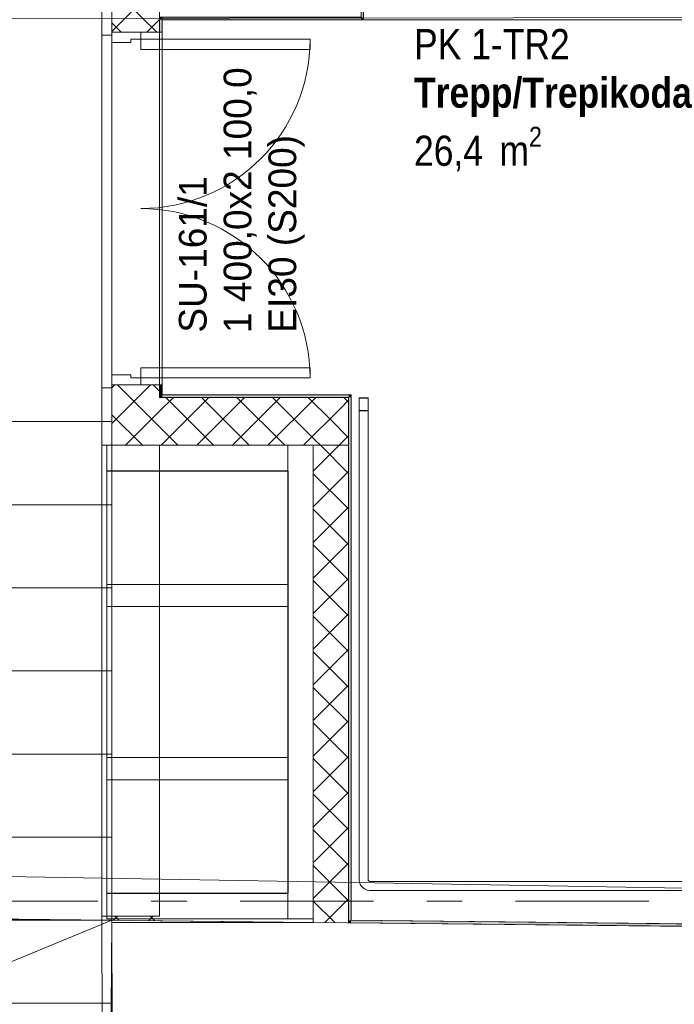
# Model space of a CAD drawing. Header units: millimetres. Extents: x 74467 to 235410, y -65 to 114857.
# Tile 202 of 256: x 130927 to 133526, y 67326 to 71236. Entities that reach past the tile are written whole.
import ezdxf
from ezdxf.enums import TextEntityAlignment as Align

# ---------------------------------------------------------------- set-up
doc = ezdxf.new("R2010")
doc.units = ezdxf.units.MM
doc.header["$MEASUREMENT"] = 0
for name, pattern in [('Katkend topelt', [1093.611073, 529.166651, -211.666656, 141.111112, -211.666656]), ('Katkend varjatud', [300, 200, -100]), ('Punktiir tihe', [176.388884, 0, -176.388884]), ('Putukavõrk', [130, 50, -80]), ('Wipeout_Contour', [1000, 0, -1000])]:
    doc.linetypes.add(name, pattern=pattern)
for name, color, linetype in [('00 Kunstikonkursi LÜ jaoks asendi 2D', 7, 'Continuous'), ('00 Teljed.AR', 7, 'Continuous'), ('1235 Vahelaed.AR', 7, 'Continuous'), ('1235 Vahelaed.VANA', 7, 'Continuous'), ('1237 Trepid.AR', 7, 'Continuous'), ('1311 Siseseinad.AR', 7, 'Continuous'), ('1311 Siseseinad.VANA', 7, 'Continuous'), ('1317 Käsipuud.SA', 7, 'Continuous'), ('1326 Seinapinnad.SA', 7, 'Continuous'), ('1331 Sisseehitatud sisustus.SA', 7, 'Continuous'), ('9350 Netopind.AR', 7, 'Continuous'), ('9350 Netopind.VANA', 7, 'Continuous'), ('I-WALL-____-OTLN.IFC Model', 7, 'Continuous'), ('Ruumi tekst', 7, 'Continuous'), ('Uks', 7, 'Continuous'), ('Ukse tähis', 7, 'Continuous')]:
    doc.layers.add(name, color=color, linetype=linetype)
doc.styles.add('GENERATED_STYLE_2', font='txt', dxfattribs={"width": 0.84})
doc.styles.add('GENERATED_STYLE_3', font='txt')
doc.styles.add('GENERATED_STYLE_4', font='txt', dxfattribs={"width": 0.84})
pattern_1 = [(45, (0, 0), (-70.71068, 70.71068), []), (135, (0, 0), (70.71068, 70.71068), [])]

# ---------------------------------------------------------------- blocks, each defined once
blk = doc.blocks.new('Slab_17_1', base_point=(126312.6, 71235.9))
at = {"color": 254, "linetype": 'Wipeout_Contour', "lineweight": 0, "ltscale": 2831097.235720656}
blk.add_wipeout([(129692.6, 71235.9), (126312.6, 71235.9), (126312.7, 69575.9), (129682.6, 69575.9), (129682.6, 69639.7), (131292.6, 69639.7), (131292.6, 67651), (132092.6, 67651), (133964.5, 67632.4), (133964.5, 67705.5), (134032.6, 67705.3), (134032.6, 69535.9), (133892.6, 69535.9), (133892.6, 69735.9), (133892.6, 71245.9), (133892.6, 71435.9), (132092.6, 71435.9), (132092.6, 71245.9), (129692.6, 71245.9)], dxfattribs=at).dxf.layer = '1235 Vahelaed.AR'
at = {"layer": '1235 Vahelaed.AR', "color": 7, "linetype": 'Continuous', "lineweight": 13, "flags": 128}
blk.add_lwpolyline([(133892.6, 71435.9), (133892.6, 71245.9), (133892.6, 69735.9), (133892.6, 69535.9), (134032.6, 69535.9), (134032.6, 67705.3), (133964.5, 67705.5), (133964.5, 67632.4), (132092.6, 67651), (131292.6, 67651), (131292.6, 69639.7), (129682.6, 69639.7), (129682.6, 69575.9), (126312.7, 69575.9)], dxfattribs=at)
blk = doc.blocks.new('Slab_34_1', base_point=(115881.5, 62115.1))
at = {"layer": '1235 Vahelaed.VANA', "color": 7, "linetype": 'Continuous', "lineweight": 13, "flags": 128}
blk.add_lwpolyline([(121482.6, 62696.5), (124000, 62696.5), (123999.9, 62029.9), (132092.6, 61996.9), (139189.4, 61968), (139176.4, 64392.2), (132889.4, 64392.2), (132926.5, 66920.9), (132092.6, 66939.2), (132092.6, 64545.4), (131493.9, 64545.4), (131485.1, 66945.8), (131287.7, 66947.2), (131292.6, 67659.7), (129692.7, 67676.9), (129687.7, 66958.3), (128548.4, 66966.2), (128548.4, 67121.4), (127873.5, 67121.4), (127873.2, 67146.3), (121610, 67284.6)], dxfattribs=at)
blk = doc.blocks.new('Slab_37_1', base_point=(116081.5, 62113))
at = {"color": 254, "linetype": 'Wipeout_Contour', "lineweight": 0, "ltscale": 3789517.066129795}
blk.add_wipeout([(116081.5, 62113), (118148.8, 62091.1), (118692.6, 62085.3), (118882.9, 62083.3), (121482.6, 62055.7), (121482.6, 62696.5), (124000, 62696.5), (123999.9, 62029.9), (132092.6, 61996.9), (132092.6, 64355.4), (131297.3, 64355.4), (131287.7, 66947.2), (131292.6, 67659.7), (129692.7, 67676.9), (129687.7, 66958.3), (128548.4, 66966.2), (128548.4, 67121.4), (127873.5, 67121.4), (127873.2, 67146.3), (126689.6, 67172.4), (122909.7, 67255.9), (121610, 67284.6), (120487.6, 67309.4), (118788, 67347), (117971.9, 67365), (116135.5, 67405.6), (116093.4, 65345.4)], dxfattribs=at).dxf.layer = '1235 Vahelaed.VANA'
at = {"layer": '1235 Vahelaed.VANA', "color": 7, "linetype": 'Continuous', "lineweight": 13, "flags": 128}
blk.add_lwpolyline([(129692.7, 67676.9), (131292.6, 67659.7), (131287.7, 66947.2), (131297.3, 64355.4), (132092.6, 64355.4), (132092.6, 61996.9), (123999.9, 62029.9)], dxfattribs=at)
blk = doc.blocks.new('Wall_6_1', base_point=(131482.6, 69545.9))
at = {"layer": '1311 Siseseinad.AR', "linetype": 'Continuous', "lineweight": 13, "true_color": 0x50504f}
h = blk.add_hatch(dxfattribs=at)
h.set_pattern_fill('Plokk_õõnesbetoon_0001', color=251, style=0, pattern_type=2)
h.set_pattern_definition(pattern_1)
h.paths.add_polyline_path([(131482.6, 69545.9), (132092.6, 69545.9), (132232.6, 69735.9), (131482.6, 69735.9)])
h = blk.add_hatch(dxfattribs=at)
h.set_pattern_fill('Plokk_õõnesbetoon_0001', color=251, style=0, pattern_type=2)
h.set_pattern_definition(pattern_1)
h.paths.add_polyline_path([(132092.6, 69545.9), (132232.6, 69545.9), (132232.6, 69735.9)])
h = blk.add_hatch(dxfattribs=at)
h.set_pattern_fill('Plokk_õõnesbetoon_0001', color=251, style=0, pattern_type=2)
h.set_pattern_definition(pattern_1)
h.paths.add_polyline_path([(132092.6, 69545.9), (132232.6, 69545.9), (132232.6, 69735.9)])
at = {"layer": '1311 Siseseinad.AR', "color": 7, "linetype": 'Continuous', "lineweight": 15}
blk.add_line((132232.6, 69545.9), (132092.6, 69545.9), dxfattribs=at)
blk.add_line((132232.6, 69545.9), (132092.6, 69545.9), dxfattribs=at)
at = {"layer": '1311 Siseseinad.AR', "color": 7, "linetype": 'Continuous', "lineweight": 15, "flags": 128}
for points in [[(132232.6, 69735.9), (131482.6, 69735.9)], [(131482.6, 69545.9), (132092.6, 69545.9)]]:
    blk.add_lwpolyline(points, dxfattribs=at)
at = {"layer": '1311 Siseseinad.AR', "color": 7, "linetype": 'Continuous', "lineweight": 13, "flags": 128}
blk.add_lwpolyline([(132232.6, 69735.9), (132232.6, 69545.9)], dxfattribs=at)
blk = doc.blocks.new('Wall_7_1', base_point=(132092.6, 69545.9))
at = {"layer": '1311 Siseseinad.AR', "linetype": 'Continuous', "lineweight": 13, "true_color": 0x50504f}
h = blk.add_hatch(dxfattribs=at)
h.set_pattern_fill('Plokk_õõnesbetoon_0001', color=251, style=0, pattern_type=2)
h.set_pattern_definition(pattern_1)
h.paths.add_polyline_path([(132092.6, 69545.9), (132092.6, 67651.1), (132232.6, 67649.6), (132232.6, 69545.9)])
at = {"layer": '1311 Siseseinad.AR', "color": 7, "linetype": 'Continuous', "lineweight": 15}
blk.add_line((132232.6, 69545.9), (132092.6, 69545.9), dxfattribs=at)
at = {"layer": '1311 Siseseinad.AR', "color": 7, "linetype": 'Continuous', "lineweight": 15, "flags": 128}
for points in [[(132232.6, 67701), (132232.6, 69735.9)], [(132092.6, 67701.5), (132092.6, 69545.9)]]:
    blk.add_lwpolyline(points, dxfattribs=at)
blk = doc.blocks.new('Trepp_Trepikoda_PK 1-TR2_2_1', base_point=(132392.6, 71235.9))
at = {"layer": '9350 Netopind.AR', "color": 7, "linetype": 'Continuous', "lineweight": 13, "flags": 128}
blk.add_lwpolyline([(131492.6, 71235.9), (131492.6, 69745.9), (132242.6, 69745.9), (132242.6, 67659.5), (133954.5, 67641.1), (133954.5, 67705.5), (139392.7, 67688.6), (139392.6, 69545.9), (139182.6, 69545.9), (139182.6, 69985.9), (139392.6, 69985.9), (139392.6, 71235.9)], close=True, dxfattribs=at)
at = {"layer": 'Ruumi tekst', "color": 7, "lineweight": 13, "char_height": 120, "attachment_point": 1}
for s, insert, style in [('\\A1;{\\pql;\\pt0,4600;\\fArial|b0|i0|c0|p34;PK 1-TR2\\fArial|b0|i0|c0|p34;\\A1{\\H.66x;\\S^  ;}\\fArial|b0|i0|c0|p34;\\fArial|b0|i0|c0|p34;\\A1{\\H.66x;\\S^  ;}}', (132492.6, 71198.8), 'GENERATED_STYLE_4'), ('\\A1;{\\pql;\\pt0,500;\\fArial|b1|i0|c0|p34;Trepp/Trepikoda\\fArial|b1|i0|c0|p34;\\A1{\\H.66x;\\S^  ;}\\fArial|b1|i0|c0|p34;\\fArial|b1|i0|c0|p34;\\A1{\\H.66x;\\S^  ;}}', (132492.6, 71006.3), 'GENERATED_STYLE_2'), ('\\A1;{\\pql;\\pt0,4600;\\fArial|b0|i0|c0|p34;26,4\\fArial|b0|i0|c0|p34;\\A1{\\H.66x;\\S^  ;}\\fArial|b0|i0|c0|p34; m\\fArial|b0|i0|c0|p34;\\A1{\\H.66x;\\S2^  ;}}', (132492.6, 70810.6), 'GENERATED_STYLE_4')]:
    blk.add_mtext(s, dxfattribs=dict(at, insert=insert, style=style))
blk = doc.blocks.new('Liikumisruum_RG 103_3_1', base_point=(96460.4, 94557))
at = {"layer": '9350 Netopind.AR', "color": 7, "linetype": 'Continuous', "lineweight": 13, "flags": 128}
blk.add_lwpolyline([(129702.6, 93185.9), (129702.6, 71235.9), (123739.6, 71235.9), (123739.6, 69725.9), (129705.6, 69725.9), (129705.6, 67676.8), (132092.6, 67651.1), (132092.6, 69545.9), (131292.6, 69545.9), (131292.6, 72785.9), (132092.6, 72785.9), (132092.6, 78875.9), (131292.6, 78875.9), (131292.6, 81535.9), (132092.6, 81535.9), (132092.6, 85125.9), (131292.6, 85125.9), (131292.6, 87785.9), (132092.6, 87785.9), (132092.6, 89925.9), (131292.6, 89925.9), (131292.6, 93195.9)], dxfattribs=at)
blk = doc.blocks.new('Liikumisruum_PK 101_14_1', base_point=(117048, 67372.4))
at = {"layer": '9350 Netopind.VANA', "color": 7, "linetype": 'Continuous', "lineweight": 13, "flags": 128}
blk.add_lwpolyline([(129452.6, 62007.7), (132052.4, 61997.1), (132052.6, 64315.4), (131302.6, 64315.4), (131287.7, 66947.2), (131292.6, 67659.7), (131262.6, 67660), (129705.7, 67676.8)], dxfattribs=at)
blk = doc.blocks.new('Slab_275_1', base_point=(131272.7, 69443.4))
at = {"layer": '1331 Sisseehitatud sisustus.SA', "color": 253, "linetype": 'Continuous', "lineweight": 13, "true_color": 0xa5a6a4, "flags": 128}
blk.add_lwpolyline([(131272.7, 69443.4), (131272.7, 68992.9), (131992.6, 68992.9), (131992.6, 69443.4)], close=True, dxfattribs=at)
blk = doc.blocks.new('Slab_276_1', base_point=(131991.2, 69545.9))
at = {"layer": '1331 Sisseehitatud sisustus.SA', "color": 253, "linetype": 'Continuous', "lineweight": 13, "true_color": 0xa5a6a4, "flags": 128}
blk.add_lwpolyline([(131991.2, 69545.9), (131991.2, 67665.9), (132092.6, 67665.9), (132092.6, 69545.9)], close=True, dxfattribs=at)
blk = doc.blocks.new('Slab_277_1', base_point=(131272.7, 67665.9))
at = {"layer": '1331 Sisseehitatud sisustus.SA', "color": 253, "linetype": 'Continuous', "lineweight": 13, "true_color": 0xa5a6a4, "flags": 128}
blk.add_lwpolyline([(131272.7, 67665.9), (131991.2, 67665.9), (131991.2, 67766.4), (131272.7, 67766.4)], close=True, dxfattribs=at)
blk = doc.blocks.new('Slab_278_1', base_point=(131272.7, 69444.4))
at = {"layer": '1331 Sisseehitatud sisustus.SA', "color": 253, "linetype": 'Continuous', "lineweight": 13, "true_color": 0xa5a6a4, "flags": 128}
blk.add_lwpolyline([(131272.7, 69444.4), (131991.2, 69444.4), (131991.2, 69545.9), (131272.7, 69545.9)], close=True, dxfattribs=at)
blk = doc.blocks.new('Slab_279_1', base_point=(131272.7, 69443.4))
at = {"layer": '1331 Sisseehitatud sisustus.SA', "color": 253, "linetype": 'Continuous', "lineweight": 13, "true_color": 0xa5a6a4, "flags": 128}
blk.add_lwpolyline([(131272.7, 69443.4), (131272.7, 67767.4), (131992.6, 67767.4), (131992.6, 69443.4)], close=True, dxfattribs=at)
blk = doc.blocks.new('Slab_280_1', base_point=(131272.7, 68217.9))
at = {"layer": '1331 Sisseehitatud sisustus.SA', "color": 253, "linetype": 'Continuous', "lineweight": 13, "true_color": 0xa5a6a4, "flags": 128}
blk.add_lwpolyline([(131272.7, 68217.9), (131272.7, 67767.4), (131992.6, 67767.4), (131992.6, 68217.9)], close=True, dxfattribs=at)
blk = doc.blocks.new('Slab_281_1', base_point=(131272.7, 68905.3))
at = {"layer": '1331 Sisseehitatud sisustus.SA', "color": 253, "linetype": 'Continuous', "lineweight": 13, "true_color": 0xa5a6a4, "flags": 128}
blk.add_lwpolyline([(131272.7, 68905.3), (131272.7, 68305.5), (131992.6, 68305.5), (131992.6, 68905.3)], close=True, dxfattribs=at)
blk = doc.blocks.new('Opening_43_1')
at = {"layer": '1326 Seinapinnad.SA', "color": 7, "linetype": 'Continuous', "lineweight": 13, "flags": 128}
for points in [[(131482.6, 71185.9), (131482.6, 69785.9)], [(131492.6, 69785.9), (131492.6, 71185.9)]]:
    blk.add_lwpolyline(points, dxfattribs=at)
at = {"layer": '1326 Seinapinnad.SA', "color": 7, "linetype": 'Continuous', "lineweight": 15, "flags": 128}
for points in [[(131492.6, 71185.9), (131482.6, 71185.9)], [(131482.6, 69785.9), (131492.6, 69785.9)]]:
    blk.add_lwpolyline(points, dxfattribs=at)
blk = doc.blocks.new('Opening_57_1')
at = {"layer": '1311 Siseseinad.AR', "color": 7, "linetype": 'Continuous', "lineweight": 13, "flags": 128}
for points in [[(131253.6, 69545.9), (131253.6, 67676.4)], [(131482.6, 67676.4), (131482.6, 69545.9)]]:
    blk.add_lwpolyline(points, dxfattribs=at)
at = {"layer": '1311 Siseseinad.AR', "color": 7, "linetype": 'Continuous', "lineweight": 15, "flags": 128}
for points in [[(131269.6, 69545.9), (131253.6, 69545.9)], [(131292.6, 69545.9), (131269.6, 69545.9)], [(131482.6, 69545.9), (131292.6, 69545.9)], [(131253.6, 67676.4), (131269.6, 67676.4)], [(131269.6, 67676.4), (131292.6, 67676.4)], [(131292.6, 67676.4), (131482.6, 67676.4)]]:
    blk.add_lwpolyline(points, dxfattribs=at)
blk = doc.blocks.new('Opening_129_1')
at = {"layer": '1331 Sisseehitatud sisustus.SA', "color": 253, "linetype": 'Continuous', "lineweight": 13, "true_color": 0xa5a6a4, "flags": 128}
for points in [[(131269.6, 71174.1), (131253.6, 71174.1)], [(131253.6, 71174.1), (131253.6, 69774.1)], [(131292.6, 71174.1), (131269.6, 71174.1)], [(131292.6, 69774.1), (131292.6, 71174.1)], [(131253.6, 69774.1), (131269.6, 69774.1)], [(131269.6, 69774.1), (131292.6, 69774.1)]]:
    blk.add_lwpolyline(points, dxfattribs=at)
blk = doc.blocks.new('Double Door 24_3')
at = {"layer": 'Uks', "color": 7, "linetype": 'Continuous', "lineweight": 13}
for p, q in [((-672, 672), (-672, 0)), ((-632, 672), (-672, 672)), ((-632, 0), (-632, 672)), ((632, 0), (632, 672)), ((632, 672), (672, 672)), ((672, 672), (672, 0)), ((-700, 75), (-700, 0)), ((700, 75), (700, 0)), ((-700, 0), (-700, -115)), ((-700, 0), (-700, -115)), ((-672, 0), (-632, 0)), ((672, 0), (632, 0)), ((700, 0), (700, -115)), ((700, 0), (700, -115))]:
    blk.add_line(p, q, dxfattribs=at)
at = {"layer": 'Uks', "color": 7, "linetype": 'Continuous', "lineweight": 15}
for p, q in [((-672, 0), (-700, 0)), ((-700, 0), (-700, -115)), ((-672, -40), (-672, 0)), ((700, 0), (672, 0)), ((672, 0), (672, -40)), ((700, -115), (700, 0)), ((-660, -40), (-672, -40)), ((-660, -115), (-660, -40)), ((672, -40), (660, -40)), ((660, -40), (660, -115)), ((-700, -115), (-660, -115)), ((660, -115), (700, -115))]:
    blk.add_line(p, q, dxfattribs=at)
at = {"layer": 'Uks', "color": 7, "linetype": 'Continuous', "lineweight": 13}
for centre, start, end in [((-672, 0), 0, 90), ((672, 0), 90, 180)]:
    blk.add_arc(centre, 672, start, end, dxfattribs=at)
blk = doc.blocks.new('Door Stamp 24')
at = {"layer": 'Ukse tähis', "color": 7, "lineweight": 13, "style": 'GENERATED_STYLE_2'}
for tag, p in [('AC_WIDO_ID', (-460.3, -326.6)), ('AC_TextStyle_4', (-460.3, -506))]:
    blk.add_attdef(tag, text='', height=110, dxfattribs=at).set_placement(p, align=Align.TOP_LEFT)
blk = doc.blocks.new('Wall_66_1', base_point=(131482.6, 71435.9))
at = {"layer": '1311 Siseseinad.AR', "linetype": 'Continuous', "lineweight": 13, "true_color": 0x50504f}
h = blk.add_hatch(dxfattribs=at)
h.set_pattern_fill('Plokk_õõnesbetoon_0001', color=251, style=0, pattern_type=2)
h.set_pattern_definition(pattern_1)
h.paths.add_polyline_path([(131482.6, 71435.9), (131292.6, 71435.9), (131292.6, 71245.9), (131482.6, 71245.9)])
h = blk.add_hatch(dxfattribs=at)
h.set_pattern_fill('Plokk_õõnesbetoon_0001', color=251, style=0, pattern_type=2)
h.set_pattern_definition(pattern_1)
h.paths.add_polyline_path([(131292.6, 71245.9), (131292.6, 71185.9), (131482.6, 71185.9), (131482.6, 71245.9)])
h = blk.add_hatch(dxfattribs=at)
h.set_pattern_fill('Plokk_õõnesbetoon_0001', color=251, style=0, pattern_type=2)
h.set_pattern_definition(pattern_1)
h.paths.add_polyline_path([(131482.6, 69785.9), (131292.6, 69785.9), (131292.6, 69735.9), (131482.6, 69735.9)])
at = {"layer": '1311 Siseseinad.AR', "color": 7, "linetype": 'Continuous', "lineweight": 13}
for p, q in [((131407.6, 71185.9), (131292.6, 71185.9)), ((131482.6, 71185.9), (131407.6, 71185.9)), ((131407.6, 69785.9), (131292.6, 69785.9)), ((131482.6, 69785.9), (131407.6, 69785.9))]:
    blk.add_line(p, q, dxfattribs=at)
at = {"layer": '1311 Siseseinad.AR', "color": 7, "linetype": 'Continuous', "lineweight": 15, "flags": 128}
for points in [[(131292.6, 71245.9), (131292.6, 71185.9)], [(131482.6, 71185.9), (131482.6, 71245.9)], [(131292.6, 69785.9), (131292.6, 69735.9)], [(131482.6, 69735.9), (131482.6, 69785.9)]]:
    blk.add_lwpolyline(points, dxfattribs=at)
at = {"layer": 'I-WALL-____-OTLN.IFC Model', "color": 7, "linetype": 'Continuous', "lineweight": 15}
for p, q in [((131292.6, 71435.9), (131292.6, 71245.9)), ((131482.6, 71245.9), (131482.6, 71435.9))]:
    blk.add_line(p, q, dxfattribs=at)
at = {"layer": 'Uks', "color": 7, "linetype": 'Continuous', "lineweight": 13, "zscale": 1000, "rotation": 270}
blk.add_blockref('Double Door 24_3', (131407.6, 70485.9), dxfattribs=at)
at = {"layer": 'Ukse tähis', "color": 7, "lineweight": 13}
ref = blk.add_blockref('Door Stamp 24', (131482.6, 70485.9), dxfattribs=dict(at, rotation=270))
ref.add_attrib('AC_TextStyle_4', '1\xa0400,0x2\xa0100,0', dxfattribs={"color": 7, "lineweight": 13, "height": 110, "rotation": 90, "style": 'GENERATED_STYLE_2'}).set_placement((131736.8, 69991.6), align=Align.TOP_LEFT)
ref.add_attrib('AC_WIDO_ID', 'SU-161/1', dxfattribs={"color": 7, "lineweight": 13, "height": 110, "rotation": 90, "style": 'GENERATED_STYLE_2'}).set_placement((131558.8, 69993), align=Align.TOP_LEFT)
ref.add_attrib('DUMMY_228', 'EI30 (S200)', dxfattribs={"color": 7, "lineweight": 13, "height": 110, "rotation": 90, "style": 'GENERATED_STYLE_2'}).set_placement((131914.7, 69993), align=Align.TOP_LEFT)
blk = doc.blocks.new('Wall_278_1', base_point=(132282.6, 73195.9))
at = {"layer": '1326 Seinapinnad.SA', "linetype": 'Continuous', "lineweight": 0, "true_color": 0xfefefe}
for points in [[(132292.6, 71245.9), (132292.6, 73185.9), (132282.6, 73185.9), (132282.6, 71245.9)], [(132282.6, 71235.9), (132292.6, 71235.9), (132282.6, 71245.9)], [(132292.6, 71245.9), (132282.6, 71245.9), (132292.6, 71235.9)]]:
    blk.add_hatch(color=7, dxfattribs=at).paths.add_polyline_path(points)
at = {"layer": '1326 Seinapinnad.SA', "color": 7, "linetype": 'Continuous', "lineweight": 15, "flags": 128}
for points in [[(132282.6, 73185.9), (132282.6, 71245.9)], [(132292.6, 71245.9), (132292.6, 73185.9)], [(132292.6, 71235.9), (132282.6, 71235.9)]]:
    blk.add_lwpolyline(points, dxfattribs=at)
blk = doc.blocks.new('Wall_295_1', base_point=(131292.6, 67659.7))
at = {"layer": '1331 Sisseehitatud sisustus.SA', "color": 253, "linetype": 'Continuous', "lineweight": 13, "true_color": 0xa5a6a4, "flags": 128}
for points in [[(131253.6, 69774.1), (131253.6, 69545.9)], [(131292.6, 69545.9), (131292.6, 69774.1)], [(131253.6, 67676.4), (131253.6, 67659.7)], [(131269.6, 67659.7), (131253.6, 67659.7)], [(131292.6, 67659.7), (131269.6, 67659.7)], [(131292.6, 67659.7), (131292.6, 67676.4)]]:
    blk.add_lwpolyline(points, dxfattribs=at)
blk = doc.blocks.new('Wall_365_1', base_point=(132282.6, 71245.9))
at = {"layer": '1326 Seinapinnad.SA', "linetype": 'Continuous', "lineweight": 0, "true_color": 0xfefefe}
for points in [[(131482.6, 71235.9), (131492.6, 71235.9), (131482.6, 71245.9)], [(131482.6, 71245.9), (131492.6, 71235.9), (131492.6, 71245.9)], [(131492.6, 71235.9), (132282.6, 71235.9), (132282.6, 71245.9), (131492.6, 71245.9)]]:
    blk.add_hatch(color=7, dxfattribs=at).paths.add_polyline_path(points)
at = {"layer": '1326 Seinapinnad.SA', "color": 7, "linetype": 'Continuous', "lineweight": 15, "flags": 128}
for points in [[(131482.6, 71245.9), (131482.6, 71235.9)], [(132282.6, 71245.9), (131482.6, 71245.9)], [(131492.6, 71235.9), (132282.6, 71235.9)]]:
    blk.add_lwpolyline(points, dxfattribs=at)
blk = doc.blocks.new('Wall_366_1', base_point=(131482.6, 71245.9))
at = {"layer": '1326 Seinapinnad.SA', "linetype": 'Continuous', "lineweight": 0, "true_color": 0xfefefe}
for points in [[(131492.6, 71235.9), (131482.6, 71235.9), (131482.6, 71185.9), (131492.6, 71185.9)], [(131482.6, 69785.9), (131482.6, 69745.9), (131492.6, 69745.9), (131492.6, 69785.9)], [(131492.6, 69745.9), (131482.6, 69735.9), (131492.6, 69735.9)], [(131482.6, 69735.9), (131492.6, 69745.9), (131482.6, 69745.9)]]:
    blk.add_hatch(color=7, dxfattribs=at).paths.add_polyline_path(points)
at = {"layer": '1326 Seinapinnad.SA', "color": 7, "linetype": 'Continuous', "lineweight": 15, "flags": 128}
for points in [[(131482.6, 71235.9), (131482.6, 71185.9)], [(131492.6, 71185.9), (131492.6, 71235.9)], [(131482.6, 69785.9), (131482.6, 69735.9)], [(131492.6, 69745.9), (131492.6, 69785.9)], [(131482.6, 69735.9), (131492.6, 69735.9)]]:
    blk.add_lwpolyline(points, dxfattribs=at)
blk = doc.blocks.new('Wall_367_1', base_point=(131482.6, 69735.9))
at = {"layer": '1326 Seinapinnad.SA', "linetype": 'Continuous', "lineweight": 0, "true_color": 0xfefefe}
for points in [[(132232.6, 69745.9), (131492.6, 69745.9), (131492.6, 69735.9), (132232.6, 69735.9)], [(132232.6, 69735.9), (132242.6, 69735.9), (132242.6, 69745.9)], [(132242.6, 69745.9), (132232.6, 69745.9), (132232.6, 69735.9)]]:
    blk.add_hatch(color=7, dxfattribs=at).paths.add_polyline_path(points)
at = {"layer": '1326 Seinapinnad.SA', "color": 7, "linetype": 'Continuous', "lineweight": 15, "flags": 128}
for points in [[(132242.6, 69745.9), (131492.6, 69745.9)], [(131492.6, 69735.9), (132232.6, 69735.9)], [(132242.6, 69745.9), (132242.6, 69735.9)]]:
    blk.add_lwpolyline(points, dxfattribs=at)
blk = doc.blocks.new('Wall_368_1', base_point=(132232.6, 69735.9))
at = {"layer": '1326 Seinapinnad.SA', "linetype": 'Continuous', "lineweight": 0, "true_color": 0xfefefe}
for points in [[(132242.6, 67659.5), (132242.6, 69735.9), (132232.6, 69735.9), (132232.6, 67659.6)], [(132232.6, 67649.7), (132232.8, 67649.7), (132242.6, 67659.5), (132232.6, 67659.6)], [(132242.6, 67659.5), (132232.6, 67649.6), (132242.6, 67649.5)], [(132232.6, 67649.7), (132232.6, 67649.6), (132232.8, 67649.7)]]:
    blk.add_hatch(color=7, dxfattribs=at).paths.add_polyline_path(points)
at = {"layer": '1326 Seinapinnad.SA', "color": 7, "linetype": 'Continuous', "lineweight": 15, "flags": 128}
for points in [[(132232.6, 69735.9), (132232.6, 67649.6)], [(132242.6, 67659.5), (132242.6, 69735.9)], [(132232.6, 67649.6), (132242.6, 67649.5)]]:
    blk.add_lwpolyline(points, dxfattribs=at)
blk = doc.blocks.new('Wall_369_1', base_point=(132232.6, 67649.6))
at = {"layer": '1326 Seinapinnad.SA', "linetype": 'Continuous', "lineweight": 0, "true_color": 0xfefefe}
blk.add_hatch(color=7, dxfattribs=at).paths.add_polyline_path([(132242.6, 67649.5), (133883, 67631.8), (133883.1, 67641.8), (132242.6, 67659.5)])
at = {"layer": '1326 Seinapinnad.SA', "color": 7, "linetype": 'Continuous', "lineweight": 15, "flags": 128}
for points in [[(133883.1, 67641.8), (132242.6, 67659.5)], [(132242.6, 67649.5), (133883, 67631.8)]]:
    blk.add_lwpolyline(points, dxfattribs=at)
blk = doc.blocks.new('Wall_646_1', base_point=(131482.6, 69735.9))
at = {"layer": '1311 Siseseinad.AR', "linetype": 'Continuous', "lineweight": 13, "true_color": 0x50504f}
h = blk.add_hatch(dxfattribs=at)
h.set_pattern_fill('Plokk_õõnesbetoon_0001', color=251, style=0, pattern_type=2)
h.set_pattern_definition(pattern_1)
h.paths.add_polyline_path([(131482.6, 69735.9), (131292.6, 69735.9), (131292.6, 69545.9), (131482.6, 69545.9)])
h = blk.add_hatch(dxfattribs=at)
h.set_pattern_fill('Plokk_õõnesbetoon_0001', color=251, style=0, pattern_type=2)
h.set_pattern_definition(pattern_1)
h.paths.add_polyline_path([(131482.6, 67676.4), (131292.6, 67676.4), (131292.6, 67659.7), (131482.6, 67657.7)])
at = {"layer": '1311 Siseseinad.AR', "color": 7, "linetype": 'Continuous', "lineweight": 15, "flags": 128}
blk.add_lwpolyline([(131292.6, 69545.9), (131292.6, 69735.9)], dxfattribs=at)
blk = doc.blocks.new('Simple Door Opening_4')
at = {"layer": 'Uks', "color": 7, "linetype": 'Continuous', "lineweight": 15}
for p, q in [((-800, 0), (-800, -712.6)), ((800, 0), (800, -718.7))]:
    blk.add_line(p, q, dxfattribs=at)
at = {"layer": 'Uks', "color": 7, "linetype": 'Katkend varjatud', "lineweight": 13}
for p, q in [((800, 0), (-800, 0)), ((-800, -712.6), (800, -718.7))]:
    blk.add_line(p, q, dxfattribs=at)
blk = doc.blocks.new('Wall_697_1', base_point=(139716.6, 67676.9))
at = {"layer": '1311 Siseseinad.VANA', "color": 7, "linetype": 'Continuous', "lineweight": 15}
blk.add_line((131287.7, 66947.2), (131292.6, 67659.7), dxfattribs=at)
at = {"layer": '1311 Siseseinad.VANA', "color": 7, "linetype": 'Continuous', "lineweight": 15, "flags": 128}
for points in [[(132092.6, 67651.1), (131482.6, 67657.7)], [(133964.5, 67630.9), (132232.6, 67649.6)]]:
    blk.add_lwpolyline(points, dxfattribs=at)
at = {"layer": 'Uks', "color": 7, "linetype": 'Continuous', "lineweight": 13, "zscale": 1000, "rotation": 179.6017717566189}
blk.add_blockref('Simple Door Opening_4', (130487.7, 66952.7), dxfattribs=at)
blk = doc.blocks.new('Wall_751_1', base_point=(131292.6, 67659.7))
at = {"layer": '1331 Sisseehitatud sisustus.SA', "color": 253, "linetype": 'Continuous', "lineweight": 13, "true_color": 0xa5a6a4, "flags": 128}
for points in [[(131292.6, 67659.7), (131252.6, 67659.6)], [(131252.6, 67659.6), (131262.6, 64705.4)], [(131302.6, 64705.4), (131292.6, 67659.7)]]:
    blk.add_lwpolyline(points, dxfattribs=at)
blk = doc.blocks.new('Wall_896_1', base_point=(131292.6, 71174.1))
at = {"layer": '1331 Sisseehitatud sisustus.SA', "color": 253, "linetype": 'Continuous', "lineweight": 13, "true_color": 0xa5a6a4, "flags": 128}
for points in [[(131269.6, 72820.9), (131253.6, 72820.9)], [(131253.6, 72820.9), (131253.6, 71174.1)], [(131292.6, 72820.9), (131269.6, 72820.9)], [(131292.6, 71174.1), (131292.6, 72820.9)]]:
    blk.add_lwpolyline(points, dxfattribs=at)
blk = doc.blocks.new('Railing_2_1')
at = {"layer": '1317 Käsipuud.SA', "color": 7, "linetype": 'Continuous', "lineweight": 13}
for p, q in [((132310.1, 69732.3), (132275.1, 69732.3)), ((132275.1, 69732.3), (132275.1, 69382.3)), ((132310.1, 69382.3), (132310.1, 69732.3)), ((132310.1, 69682.3), (132275.1, 69682.3)), ((132275.1, 69682.3), (132275.1, 69382.3)), ((132310.1, 69382.3), (132310.1, 69682.3)), ((132275.1, 69382.3), (132275.1, 67861.9)), ((132275.1, 69382.3), (132275.1, 67861.9)), ((132310.1, 67861.9), (132310.1, 69382.3)), ((132310.1, 67861.9), (132310.1, 69382.3)), ((132275.1, 67861.9), (132275.1, 67845.9)), ((132275.1, 67861.9), (132275.1, 67845.9)), ((132275.1, 67845.9), (132275.1, 67819.7)), ((132275.1, 67845.9), (132275.1, 67819.7)), ((132310.1, 67845.9), (132310.1, 67861.9)), ((132310.1, 67845.9), (132310.1, 67861.9)), ((132310.1, 67822), (132310.1, 67845.9)), ((132310.1, 67822), (132310.1, 67845.9)), ((132275.1, 67819.7), (132276.4, 67809.8)), ((132275.1, 67819.7), (132276.4, 67809.8)), ((132276.4, 67809.8), (132277.5, 67807.2)), ((132276.4, 67809.8), (132277.5, 67807.2)), ((132277.5, 67807.2), (132280.7, 67799.6)), ((132277.5, 67807.2), (132280.7, 67799.6)), ((132310.3, 67820.8), (132310.1, 67822)), ((132310.3, 67820.8), (132310.1, 67822)), ((132310.5, 67819), (132310.3, 67820.8)), ((132310.5, 67819), (132310.3, 67820.8)), ((132311.3, 67817.2), (132310.5, 67819)), ((132311.3, 67817.2), (132310.5, 67819)), ((132312.4, 67815.7), (132311.3, 67817.2)), ((132312.4, 67815.7), (132311.3, 67817.2)), ((132314, 67814.5), (132312.4, 67815.7)), ((132314, 67814.5), (132312.4, 67815.7)), ((132315.7, 67813.8), (132314, 67814.5)), ((132315.7, 67813.8), (132314, 67814.5)), ((132318.8, 67813.4), (132315.7, 67813.8)), ((132318.8, 67813.4), (132315.7, 67813.8)), ((132333.7, 67813.4), (132318.8, 67813.4)), ((132333.7, 67813.4), (132318.8, 67813.4)), ((134185.1, 67813.4), (132333.7, 67813.4)), ((134185.1, 67813.4), (132333.7, 67813.4)), ((134197.6, 67813.4), (134185.1, 67813.4)), ((134197.6, 67813.4), (134185.1, 67813.4)), ((134222.6, 67813.4), (134197.6, 67813.4)), ((134222.6, 67813.4), (134197.6, 67813.4)), ((134247.6, 67813.4), (134222.6, 67813.4)), ((134247.6, 67813.4), (134222.6, 67813.4)), ((134260.1, 67813.4), (134247.6, 67813.4)), ((134260.1, 67813.4), (134247.6, 67813.4)), ((137087.6, 67813.4), (134260.1, 67813.4)), ((137087.6, 67813.4), (134260.1, 67813.4)), ((137364.7, 67813.4), (137087.6, 67813.4)), ((137410.9, 67813.4), (137087.6, 67813.4)), ((137364.7, 67778.4), (137364.7, 67813.4)), ((137410.9, 67778.4), (137410.9, 67813.4)), ((132280.7, 67799.6), (132287.5, 67790.7)), ((132280.7, 67799.6), (132287.5, 67790.7)), ((132287.5, 67790.7), (132296.3, 67783.9)), ((132287.5, 67790.7), (132296.3, 67783.9)), ((132296.3, 67783.9), (132306.6, 67779.7)), ((132296.3, 67783.9), (132306.6, 67779.7)), ((132306.6, 67779.7), (132316.5, 67778.4)), ((132306.6, 67779.7), (132316.5, 67778.4)), ((132316.5, 67778.4), (132317.6, 67778.4)), ((132316.5, 67778.4), (132317.6, 67778.4)), ((132317.6, 67778.4), (132333.7, 67778.4)), ((132317.6, 67778.4), (132333.7, 67778.4)), ((132333.7, 67778.4), (134185.1, 67778.4)), ((132333.7, 67778.4), (134185.1, 67778.4)), ((134185.1, 67778.4), (134197.6, 67778.4)), ((134185.1, 67778.4), (134197.6, 67778.4)), ((134197.6, 67778.4), (134222.6, 67778.4)), ((134197.6, 67778.4), (134222.6, 67778.4)), ((134222.6, 67778.4), (134247.6, 67778.4)), ((134222.6, 67778.4), (134247.6, 67778.4)), ((134247.6, 67778.4), (134260.1, 67778.4)), ((134247.6, 67778.4), (134260.1, 67778.4)), ((134260.1, 67778.4), (137087.6, 67778.4)), ((134260.1, 67778.4), (137087.6, 67778.4)), ((137087.6, 67778.4), (137364.7, 67778.4)), ((137087.6, 67778.4), (137410.9, 67778.4))]:
    blk.add_line(p, q, dxfattribs=at)
blk = doc.blocks.new('Railing_3_1')
at = {"layer": '1317 Käsipuud.SA', "color": 7, "linetype": 'Continuous', "lineweight": 13}
for p, q in [((132310.1, 69734.3), (132275.1, 69734.3)), ((132275.1, 69734.3), (132275.1, 69384.3)), ((132310.1, 69384.3), (132310.1, 69734.3)), ((132310.1, 69684.3), (132275.1, 69684.3)), ((132275.1, 69684.3), (132275.1, 69384.3)), ((132310.1, 69384.3), (132310.1, 69684.3)), ((132275.1, 69384.3), (132275.1, 67861.9)), ((132275.1, 69384.3), (132275.1, 67861.9)), ((132310.1, 67861.9), (132310.1, 69384.3)), ((132310.1, 67861.9), (132310.1, 69384.3)), ((132275.1, 67861.9), (132275.1, 67845.9)), ((132275.1, 67861.9), (132275.1, 67845.9)), ((132275.1, 67845.9), (132275.1, 67819.7)), ((132275.1, 67845.9), (132275.1, 67819.7)), ((132310.1, 67845.9), (132310.1, 67861.9)), ((132310.1, 67845.9), (132310.1, 67861.9)), ((132310.1, 67822), (132310.1, 67845.9)), ((132310.1, 67822), (132310.1, 67845.9)), ((132275.1, 67819.7), (132276.4, 67809.8)), ((132275.1, 67819.7), (132276.4, 67809.8)), ((132276.4, 67809.8), (132277.5, 67807.2)), ((132276.4, 67809.8), (132277.5, 67807.2)), ((132277.5, 67807.2), (132280.7, 67799.6)), ((132277.5, 67807.2), (132280.7, 67799.6)), ((132310.3, 67820.8), (132310.1, 67822)), ((132310.3, 67820.8), (132310.1, 67822)), ((132310.5, 67819), (132310.3, 67820.8)), ((132310.5, 67819), (132310.3, 67820.8)), ((132311.3, 67817.2), (132310.5, 67819)), ((132311.3, 67817.2), (132310.5, 67819)), ((132312.4, 67815.7), (132311.3, 67817.2)), ((132312.4, 67815.7), (132311.3, 67817.2)), ((132314, 67814.5), (132312.4, 67815.7)), ((132314, 67814.5), (132312.4, 67815.7)), ((132315.7, 67813.8), (132314, 67814.5)), ((132315.7, 67813.8), (132314, 67814.5)), ((132318.8, 67813.4), (132315.7, 67813.8)), ((132318.8, 67813.4), (132315.7, 67813.8)), ((132333.7, 67813.4), (132318.8, 67813.4)), ((132333.7, 67813.4), (132318.8, 67813.4)), ((134130.1, 67813.4), (132333.7, 67813.4)), ((134130.1, 67813.4), (132333.7, 67813.4)), ((132280.7, 67799.6), (132287.5, 67790.7)), ((132280.7, 67799.6), (132287.5, 67790.7)), ((132287.5, 67790.7), (132296.3, 67783.9)), ((132287.5, 67790.7), (132296.3, 67783.9)), ((132296.3, 67783.9), (132306.6, 67779.7)), ((132296.3, 67783.9), (132306.6, 67779.7)), ((132306.6, 67779.7), (132316.5, 67778.4)), ((132306.6, 67779.7), (132316.5, 67778.4)), ((132316.5, 67778.4), (132317.6, 67778.4)), ((132316.5, 67778.4), (132317.6, 67778.4)), ((132317.6, 67778.4), (132333.7, 67778.4)), ((132317.6, 67778.4), (132333.7, 67778.4)), ((132333.7, 67778.4), (134130.1, 67778.4)), ((132333.7, 67778.4), (134130.1, 67778.4))]:
    blk.add_line(p, q, dxfattribs=at)
blk = doc.blocks.new('Stair_5_1')
at = {"layer": '1237 Trepid.AR', "linetype": 'Continuous', "lineweight": 0, "true_color": 0x000000}
blk.add_hatch(color=178, dxfattribs=at).paths.add_polyline_path([(130455.1, 69639.7, 1), (130530.1, 69639.7, 1)])
at = {"layer": '1237 Trepid.AR', "color": 7, "linetype": 'Continuous', "lineweight": 13}
for p, q in [((131292.6, 69639.7), (129692.6, 69639.7)), ((129692.6, 69639.7), (129692.6, 67329.7)), ((131292.6, 69639.7), (129692.6, 69639.7)), ((129692.6, 69639.7), (129692.6, 69309.7)), ((130492.6, 69639.7), (130492.6, 69309.7)), ((131292.6, 67329.7), (131292.6, 69639.7)), ((131292.6, 69309.7), (131292.6, 69639.7)), ((131292.6, 69309.7), (129692.6, 69309.7)), ((129692.6, 69309.7), (131292.6, 69309.7)), ((131292.6, 69309.7), (129692.6, 69309.7)), ((129692.6, 69309.7), (129692.6, 68979.7)), ((130492.6, 69309.7), (130492.6, 67659.7)), ((131292.6, 68979.7), (131292.6, 69309.7)), ((131292.6, 68979.7), (129692.6, 68979.7)), ((129692.6, 68979.7), (131292.6, 68979.7)), ((131292.6, 68979.7), (129692.6, 68979.7)), ((129692.6, 68979.7), (129692.6, 68649.7)), ((131292.6, 68649.7), (131292.6, 68979.7)), ((131292.6, 68649.7), (129692.6, 68649.7)), ((129692.6, 68649.7), (131292.6, 68649.7)), ((131292.6, 68649.7), (129692.6, 68649.7)), ((129692.6, 68649.7), (129692.6, 68319.7)), ((131292.6, 68319.7), (131292.6, 68649.7)), ((131292.6, 68319.7), (129692.6, 68319.7)), ((129692.6, 68319.7), (131292.6, 68319.7)), ((131292.6, 68319.7), (129692.6, 68319.7)), ((129692.6, 68319.7), (129692.6, 67989.7)), ((131292.6, 67989.7), (131292.6, 68319.7)), ((131292.6, 67989.7), (129692.6, 67989.7)), ((129692.6, 67989.7), (131292.6, 67989.7)), ((131292.6, 67989.7), (129692.6, 67989.7)), ((129692.6, 67989.7), (129692.6, 67659.7)), ((131292.6, 67659.7), (131292.6, 67989.7)), ((131292.6, 67659.7), (129692.6, 67659.7)), ((129692.6, 67659.7), (131292.6, 67659.7)), ((131292.6, 67659.7), (129692.6, 67659.7)), ((129692.6, 67659.7), (129692.6, 67329.7)), ((129692.6, 67659.7), (130492.6, 67329.7)), ((130492.6, 67659.7), (130492.6, 67329.7)), ((130492.6, 67329.7), (131292.6, 67659.7)), ((131292.6, 67329.7), (131292.6, 67659.7)), ((129692.6, 67329.7), (131292.6, 67329.7)), ((129692.6, 67329.7), (131292.6, 67329.7))]:
    blk.add_line(p, q, dxfattribs=at)
at = {"layer": '1237 Trepid.AR', "color": 7, "linetype": 'Putukavõrk', "lineweight": 13}
for p, q in [((130492.6, 69639.7), (130492.6, 69309.7)), ((130492.6, 69309.7), (130492.6, 67659.7)), ((129692.6, 67659.7), (130492.6, 67329.7)), ((130492.6, 67659.7), (130492.6, 67329.7)), ((130492.6, 67329.7), (131292.6, 67659.7))]:
    blk.add_line(p, q, dxfattribs=at)
at = {"layer": '1237 Trepid.AR', "color": 7, "linetype": 'Continuous', "lineweight": 13, "flags": 128}
blk.add_lwpolyline([(130455.1, 69639.7, 1), (130530.1, 69639.7, 1)], format="xyb", close=True, dxfattribs=at)
at = {"layer": '1237 Trepid.AR', "color": 251, "lineweight": 13, "char_height": 150, "style": 'GENERATED_STYLE_3'}
for s, insert, attachment_point, rotation in [('\\A1;{\\pql;\\fArial|b0|i0|c0|p34;1}', (129887.1, 69226.1), 4, 180), ('\\A1;{\\pqc;\\pt0,15000;\\fArial|b0|i0|c0|p34;6T x \\fArial|b0|i0|c0|p34;158\\fArial|b0|i0|c0|p34;\\A1{\\H.66x;\\S^  ;}\\fArial|b0|i0|c0|p34;\\fArial|b0|i0|c0|p34; x \\fArial|b0|i0|c0|p34;330\\fArial|b0|i0|c0|p34;\\A1{\\H.66x;\\S^  ;}\\fArial|b0|i0|c0|p34;\\fArial|b0|i0|c0|p34;\\fArial|b0|i0|c0|p34;\\fArial|b0|i0|c0|p34;\\A1{\\H.66x;\\S^  ;}\\fArial|b0|i0|c0|p34;}', (130443.8, 68484.7), 8, 90), ('\\A1;{\\pql;\\fArial|b0|i0|c0|p34;2}', (129887.1, 68896.1), 4, 180), ('\\A1;{\\pql;\\fArial|b0|i0|c0|p34;3}', (129887.1, 68567.4), 4, 180), ('\\A1;{\\pql;\\fArial|b0|i0|c0|p34;4}', (129887.1, 68236.1), 4, 180), ('\\A1;{\\pql;\\fArial|b0|i0|c0|p34;5}', (129887.1, 67907.4), 4, 180), ('\\A1;{\\pql;\\fArial|b0|i0|c0|p34;6}', (129887.1, 67577.4), 4, 180)]:
    blk.add_mtext(s, dxfattribs=dict(at, insert=insert, attachment_point=attachment_point, rotation=rotation))
blk = doc.blocks.new('Standard grid marker_2')
at = {"layer": '00 Teljed.AR', "color": 252, "linetype": 'Katkend topelt', "lineweight": 13, "true_color": 0x8c8d8c}
blk.add_line((6003.9, 0), (55057.6, 0), dxfattribs=at)
at = {"layer": '00 Teljed.AR', "color": 252, "lineweight": 13, "true_color": 0x8c8d8c, "style": 'GENERATED_STYLE_3'}
for tag, p in [('AC_MarkerText_1_0', (-54.3, -45.7)), ('AC_MarkerText_1_1', (61407.2, -45.7))]:
    blk.add_attdef(tag, text='', height=200, rotation=270, dxfattribs=at).set_placement(p, align=Align.TOP_CENTER)
blk = doc.blocks.new('Standard grid marker_7')
at = {"layer": '00 Teljed.AR', "color": 252, "linetype": 'Katkend topelt', "lineweight": 13, "true_color": 0x8c8d8c}
blk.add_line((1179.4, 0), (38064.5, 0), dxfattribs=at)
at = {"layer": '00 Teljed.AR', "color": 252, "lineweight": 13, "true_color": 0x8c8d8c, "style": 'GENERATED_STYLE_3'}
for tag, p in [('AC_MarkerText_1_0', (-200, -191.4)), ('AC_MarkerText_1_1', (39443.9, -191.4))]:
    blk.add_attdef(tag, text='', height=200, rotation=180, dxfattribs=at).set_placement(p, align=Align.TOP_CENTER)

msp = doc.modelspace()

# ---------------------------------------------------------------- block references
at = {"layer": '1235 Vahelaed.AR', "color": 7, "linetype": 'Continuous', "lineweight": 13}
msp.add_blockref('Slab_17_1', (126312.6, 71235.9), dxfattribs=at)

# ---------------------------------------------------------------- next in the draw order: block references
at = {"layer": '1235 Vahelaed.VANA', "color": 7, "linetype": 'Continuous', "lineweight": 13}
msp.add_blockref('Slab_34_1', (115881.5, 62115.1), dxfattribs=at)
at = {"layer": '1311 Siseseinad.AR', "color": 7, "lineweight": 15}
for name, p in [('Wall_66_1', (131482.6, 71435.9)), ('Wall_6_1', (131482.6, 69545.9))]:
    msp.add_blockref(name, p, dxfattribs=at)
at = {"layer": '1317 Käsipuud.SA', "color": 7, "linetype": 'Continuous', "lineweight": 13}
for name in ['Railing_3_1', 'Railing_2_1']:
    msp.add_blockref(name, (0, 0), dxfattribs=at)
at = {"layer": '1326 Seinapinnad.SA', "color": 7, "lineweight": 15}
for name, p in [('Wall_278_1', (132282.6, 73195.9)), ('Wall_365_1', (132282.6, 71245.9)), ('Wall_366_1', (131482.6, 71245.9)), ('Wall_367_1', (131482.6, 69735.9)), ('Wall_368_1', (132232.6, 69735.9)), ('Wall_369_1', (132232.6, 67649.6))]:
    msp.add_blockref(name, p, dxfattribs=at)
at = {"layer": '1326 Seinapinnad.SA', "color": 7, "linetype": 'Continuous', "lineweight": 13}
msp.add_blockref('Opening_43_1', (0, 0), dxfattribs=at)
at = {"layer": '1331 Sisseehitatud sisustus.SA', "color": 253, "lineweight": 13, "true_color": 0xa5a6a4}
msp.add_blockref('Wall_896_1', (131292.6, 71174.1), dxfattribs=at)
at = {"layer": '1331 Sisseehitatud sisustus.SA', "color": 7, "linetype": 'Continuous', "lineweight": 13}
msp.add_blockref('Opening_129_1', (0, 0), dxfattribs=at)
at = {"layer": '1331 Sisseehitatud sisustus.SA', "color": 253, "linetype": 'Continuous', "lineweight": 13, "true_color": 0xa5a6a4}
for name, p in [('Slab_278_1', (131272.7, 69444.4)), ('Slab_275_1', (131272.7, 69443.4)), ('Slab_279_1', (131272.7, 69443.4)), ('Slab_281_1', (131272.7, 68905.3)), ('Slab_280_1', (131272.7, 68217.9))]:
    msp.add_blockref(name, p, dxfattribs=at)

# ---------------------------------------------------------------- next in the draw order: block references
at = {"layer": '1235 Vahelaed.VANA', "color": 7, "linetype": 'Continuous', "lineweight": 13}
msp.add_blockref('Slab_37_1', (116081.5, 62113), dxfattribs=at)

# ---------------------------------------------------------------- next in the draw order: linework, layer by layer
at = {"layer": '00 Kunstikonkursi LÜ jaoks asendi 2D', "color": 7, "linetype": 'Continuous', "lineweight": 13, "flags": 128}
msp.add_lwpolyline([(121631.9, 71230), (121180.2, 68000.7), (139640.4, 67681.9), (139638.7, 71250.6)], close=True, dxfattribs=at)
msp.add_lwpolyline([(111667.3, 55148.7), (139931.8, 54949.9), (139734.4, 67681.7), (139640.4, 67681.9), (121180.2, 68000.7)], dxfattribs=at)
at = {"layer": '9350 Netopind.AR', "color": 7, "linetype": 'Continuous', "lineweight": 0, "true_color": 0xfaefc5, "flags": 128}
msp.add_lwpolyline([(129702.6, 93185.9), (129702.6, 71235.9), (123739.6, 71235.9), (123739.6, 69725.9), (129705.6, 69725.9), (129705.6, 67676.8), (132092.6, 67651.1), (132092.6, 69545.9), (131292.6, 69545.9), (131292.6, 72785.9), (132092.6, 72785.9), (132092.6, 78875.9), (131292.6, 78875.9), (131292.6, 81535.9), (132092.6, 81535.9), (132092.6, 85125.9), (131292.6, 85125.9), (131292.6, 87785.9), (132092.6, 87785.9), (132092.6, 89925.9), (131292.6, 89925.9), (131292.6, 93195.9)], dxfattribs=at)
msp.add_lwpolyline([(131492.6, 71235.9), (131492.6, 69745.9), (132242.6, 69745.9), (132242.6, 67659.5), (133954.5, 67641.1), (133954.5, 67705.5), (139392.7, 67688.6), (139392.6, 69545.9), (139182.6, 69545.9), (139182.6, 69985.9), (139392.6, 69985.9), (139392.6, 71235.9)], close=True, dxfattribs=at)
at = {"layer": '9350 Netopind.VANA', "color": 7, "linetype": 'Continuous', "lineweight": 0, "true_color": 0xfaefc5, "flags": 128}
msp.add_lwpolyline([(129452.6, 62007.7), (132052.4, 61997.1), (132052.6, 64315.4), (131302.6, 64315.4), (131287.7, 66947.2), (131292.6, 67659.7), (131262.6, 67660), (129705.7, 67676.8)], dxfattribs=at)

# ---------------------------------------------------------------- next in the draw order: block references
at = {"layer": '00 Teljed.AR', "color": 7, "linetype": 'Continuous', "lineweight": 13, "zscale": 1000}
for name, p, rotation in [('Standard grid marker_2', (131292.6, 46889.6), 90), ('Standard grid marker_7', (144446.7, 67735.9), 180)]:
    msp.add_blockref(name, p, dxfattribs=dict(at, rotation=rotation))
at = {"layer": '1237 Trepid.AR', "color": 7, "linetype": 'Punktiir tihe', "lineweight": 13}
msp.add_blockref('Stair_5_1', (0, 0), dxfattribs=at)
at = {"layer": '1311 Siseseinad.AR', "color": 7, "lineweight": 15}
for name, p in [('Wall_646_1', (131482.6, 69735.9)), ('Wall_7_1', (132092.6, 69545.9))]:
    msp.add_blockref(name, p, dxfattribs=at)
at = {"layer": '1311 Siseseinad.AR', "color": 7, "linetype": 'Continuous', "lineweight": 13}
msp.add_blockref('Opening_57_1', (0, 0), dxfattribs=at)
at = {"layer": '1311 Siseseinad.VANA', "color": 7, "lineweight": 15}
msp.add_blockref('Wall_697_1', (139716.6, 67676.9), dxfattribs=at)
at = {"layer": '1331 Sisseehitatud sisustus.SA', "color": 253, "lineweight": 13, "true_color": 0xa5a6a4}
for name in ['Wall_295_1', 'Wall_751_1']:
    msp.add_blockref(name, (131292.6, 67659.7), dxfattribs=at)
at = {"layer": '1331 Sisseehitatud sisustus.SA', "color": 253, "linetype": 'Continuous', "lineweight": 13, "true_color": 0xa5a6a4}
for name, p in [('Slab_276_1', (131991.2, 69545.9)), ('Slab_277_1', (131272.7, 67665.9))]:
    msp.add_blockref(name, p, dxfattribs=at)
at = {"layer": '9350 Netopind.AR', "color": 7, "linetype": 'Continuous', "lineweight": 13}
for name, p in [('Liikumisruum_RG 103_3_1', (96460.4, 94557)), ('Trepp_Trepikoda_PK 1-TR2_2_1', (132392.6, 71235.9))]:
    msp.add_blockref(name, p, dxfattribs=at)
at = {"layer": '9350 Netopind.VANA', "color": 7, "linetype": 'Continuous', "lineweight": 13}
msp.add_blockref('Liikumisruum_PK 101_14_1', (117048, 67372.4), dxfattribs=at)

doc.saveas('drawing.dxf')
